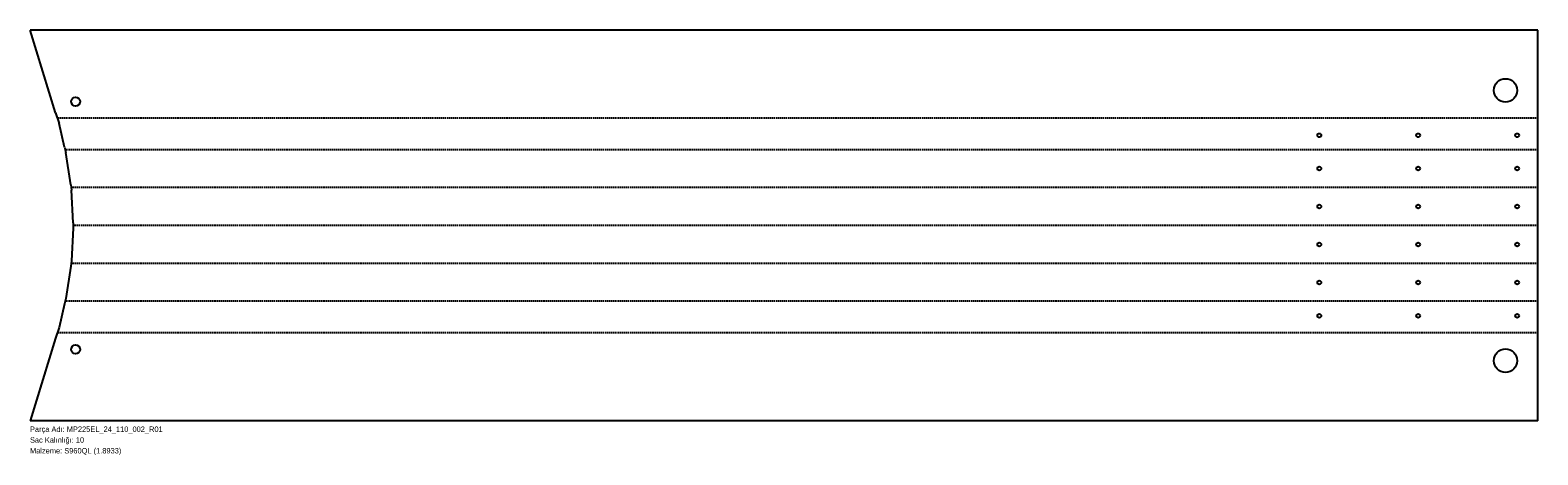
# Model space of a CAD drawing. Header units: millimetres. Extents: x 0 to 3353, y -75 to 870.
import ezdxf

# ---------------------------------------------------------------- set-up
doc = ezdxf.new("R2010")
doc.units = ezdxf.units.MM
for name, pattern in [('SLD-Katı', [0]), ('SLD-Kesik', [4.572, 3.048, -1.524]), ('SLD-Sürekli', [0])]:
    doc.linetypes.add(name, pattern=pattern)
doc.layers.add('METIN', color=96, linetype='SLD-Katı')
doc.styles.add('SLDTEXTSTYLE0', font='ARIAL.TTF', dxfattribs={"width": 0.948, "bigfont": 'bigfont'})
doc.styles.add('SLDTEXTSTYLE1', font='ARIAL.TTF', dxfattribs={"width": 0.948})

msp = doc.modelspace()

# ---------------------------------------------------------------- linework, layer by layer
at = {"color": 7, "linetype": 'SLD-Sürekli', "lineweight": 25}
for p, q in [((56.683733, 686.3375), (0.4, 870.433296)), ((3352.757299, 870.433296), (0.4, 870.433296)), ((3352.757299, 0.4), (3352.757299, 870.433296)), ((56.683733, 686.3375), (64.544529, 662.601022)), ((76.843428, 610.087245), (64.544529, 662.601022)), ((76.843428, 610.087245), (79.573454, 598.219006)), ((90.579758, 526.219006), (79.573454, 598.219006)), ((90.579758, 526.219006), (92.032375, 514.350767)), ((95.907914, 441.350767), (92.032375, 514.350767)), ((95.907914, 441.350767), (95.907914, 429.482529)), ((95.907914, 429.482529), (92.032375, 356.482529)), ((90.579758, 344.61429), (79.573454, 272.61429)), ((92.032375, 356.482529), (90.579758, 344.61429)), ((79.573454, 272.61429), (76.843428, 260.746051)), ((76.843428, 260.746051), (64.544529, 208.232274)), ((64.544529, 208.232274), (56.683733, 184.495796)), ((56.683733, 184.495796), (0.4, 0.4)), ((3352.757299, 0.4), (0.4, 0.4))]:
    msp.add_line(p, q, dxfattribs=at)
at = {"color": 7, "linetype": 'SLD-Kesik'}
for p, q in [((3352.757299, 674.469261), (60.614131, 674.469261)), ((3352.757299, 604.153126), (78.208441, 604.153126)), ((3352.757299, 520.284887), (91.306067, 520.284887)), ((3352.757299, 435.416648), (95.907914, 435.416648)), ((3352.757299, 350.548409), (91.306067, 350.548409)), ((3352.757299, 266.68017), (78.208441, 266.68017)), ((3352.757299, 196.364035), (60.614131, 196.364035))]:
    msp.add_line(p, q, dxfattribs=at)
at = {"color": 7, "linetype": 'SLD-Sürekli', "lineweight": 25}
for centre, radius in [((3280.757299, 736.3375), 26), ((101.325054, 711.3375), 10), ((2866.757299, 636.344134), 4.25), ((3086.757299, 636.344134), 4.25), ((3306.757299, 636.344134), 4.25), ((2866.757299, 562.219006), 4.25), ((3086.757299, 562.219006), 4.25), ((3306.757299, 562.219006), 4.25), ((2866.757299, 477.850767), 4.25), ((3086.757299, 477.850767), 4.25), ((3306.757299, 477.850767), 4.25), ((2866.757299, 392.982529), 4.25), ((3086.757299, 392.982529), 4.25), ((3306.757299, 392.982529), 4.25), ((2866.757299, 308.61429), 4.25), ((3086.757299, 308.61429), 4.25), ((3306.757299, 308.61429), 4.25), ((2866.757299, 234.489162), 4.25), ((3086.757299, 234.489162), 4.25), ((3306.757299, 234.489162), 4.25), ((101.325054, 159.495796), 10), ((3280.757299, 134.495796), 26)]:
    msp.add_circle(centre, radius, dxfattribs=at)

# ---------------------------------------------------------------- texts
at = {"layer": 'METIN', "char_height": 12, "attachment_point": 1}
for s, insert, style in [('Parça Adı: MP225EL_24_110_002_R01', (0, -12.031187), 'SLDTEXTSTYLE0'), ('Sac Kalınlığı: 10', (0, -36.031187), 'SLDTEXTSTYLE0'), ('Malzeme: S960QL (1.8933)', (0, -60.031187), 'SLDTEXTSTYLE1')]:
    msp.add_mtext(s, dxfattribs=dict(at, insert=insert, style=style))

doc.saveas('drawing.dxf')
